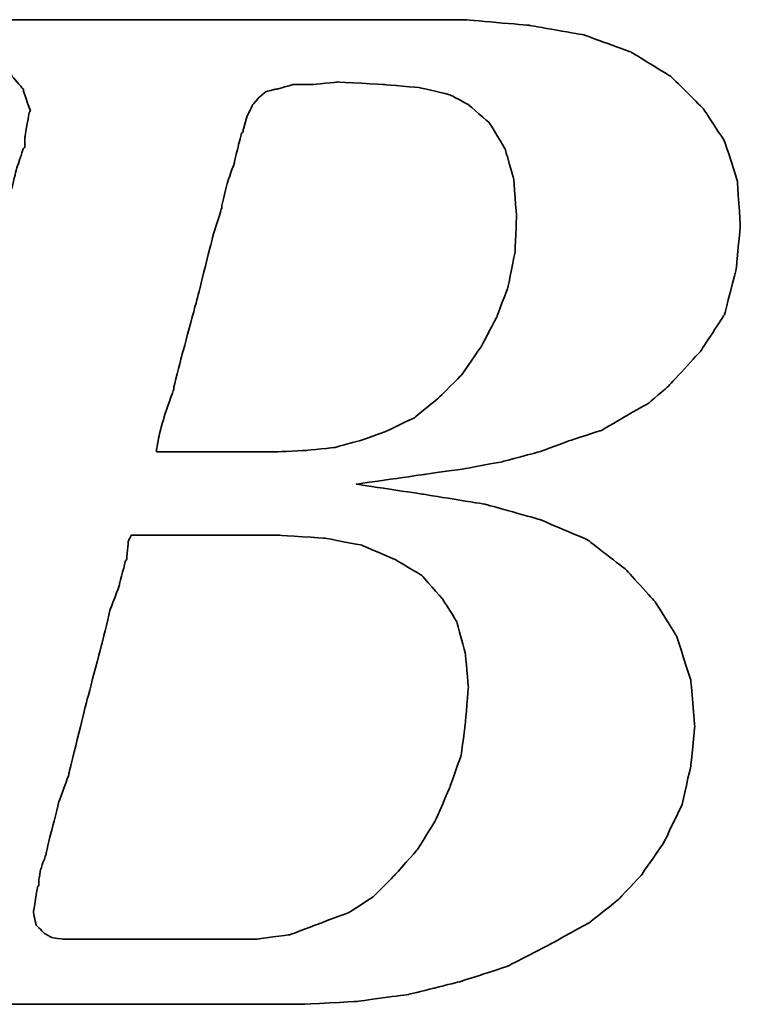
# Model space of a CAD drawing. Header units: millimetres. Extents: x -386 to 3135, y -1989 to 860.
# Tile 170 of 256: x -58.97 to -55.55, y -976.39 to -971.71. Entities that reach past the tile are written whole.
import ezdxf

# ---------------------------------------------------------------- set-up
doc = ezdxf.new("R2010")
doc.units = ezdxf.units.MM
doc.layers.add('DIM', color=4, linetype='CONTINUOUS')
doc.layers.add('layer 1', color=7, linetype='CONTINUOUS')

# ---------------------------------------------------------------- blocks, each defined once
blk = doc.blocks.new('TBI MOTION logo(完整正式版)')
at = {"layer": 'layer 1', "color": 22, "lineweight": 35}
for points, knots in [([(-64.65375, -6.86375), (-64.65375, -6.86375), (-64.84375, -7.29625), (-64.84375, -7.29625), (-64.84375, -7.29625), (-64.84375, -7.29625), (-64.86875, -7.34375), (-64.86875, -7.34375), (-64.86875, -7.34375), (-64.86875, -7.34375), (-64.86875, -7.36875), (-64.86875, -7.36875), (-64.86875, -7.36875), (-64.86875, -7.36875), (-65.15375, -7.65375), (-65.15375, -7.65375), (-65.15375, -7.65375), (-65.15375, -7.65375), (-65.17875, -7.65375), (-65.17875, -7.65375), (-65.17875, -7.65375), (-65.17875, -7.65375), (-65.20375, -7.67875), (-65.20375, -7.67875), (-65.20375, -7.67875), (-65.20375, -7.67875), (-65.58875, -7.87125), (-65.58875, -7.87125), (-65.58875, -7.87125), (-65.58875, -7.87125), (-65.63375, -7.87125), (-65.63375, -7.87125), (-65.63375, -7.87125), (-65.63375, -7.87125), (-65.65875, -7.89375), (-65.65875, -7.89375), (-65.65875, -7.89375), (-65.65875, -7.89375), (-66.09375, -7.94375), (-66.09375, -7.94375), (-66.09375, -7.94375), (-66.09375, -7.94375), (-66.11375, -7.94375), (-66.11375, -7.94375), (-66.11375, -7.94375), (-66.11375, -7.94375), (-66.16375, -7.94375), (-66.16375, -7.94375), (-66.16375, -7.94375), (-66.16375, -7.94375), (-66.30875, -7.94375), (-66.30875, -7.94375), (-66.30875, -7.94375), (-66.30875, -7.94375), (-66.69375, -7.94375), (-66.69375, -7.94375), (-66.69375, -7.94375), (-66.69375, -7.94375), (-67.07375, -7.94375), (-67.07375, -7.94375), (-67.07375, -7.94375), (-67.07375, -7.94375), (-67.12375, -7.94375), (-67.12375, -7.94375), (-67.12375, -7.94375), (-67.12375, -7.94375), (-67.12375, -7.96625), (-67.12375, -7.96625), (-67.12375, -7.96625), (-67.12375, -7.96625), (-67.14875, -7.99125), (-67.14875, -7.99125), (-67.14875, -7.99125), (-67.14875, -7.99125), (-67.24375, -8.34875), (-67.24375, -8.34875), (-67.24375, -8.34875), (-67.24375, -8.34875), (-67.31375, -8.68625), (-67.31375, -8.68625), (-67.31375, -8.68625), (-67.31375, -8.68625), (-67.26875, -8.68625), (-67.26875, -8.68625), (-67.26875, -8.68625), (-67.26875, -8.68625), (-67.07375, -8.68625), (-67.07375, -8.68625), (-67.07375, -8.68625), (-67.07375, -8.68625), (-66.54875, -8.68625), (-66.54875, -8.68625), (-66.54875, -8.68625), (-66.54875, -8.68625), (-65.82625, -8.68625), (-65.82625, -8.68625), (-65.82625, -8.68625), (-65.82625, -8.68625), (-65.01375, -8.68625), (-65.01375, -8.68625), (-65.01375, -8.68625), (-65.01375, -8.68625), (-64.05375, -8.68625), (-64.05375, -8.68625), (-64.05375, -8.68625), (-64.05375, -8.68625), (-62.08375, -8.68625), (-62.08375, -8.68625), (-62.08375, -8.68625), (-62.08375, -8.68625), (-60.06875, -8.68625), (-60.06875, -8.68625), (-60.06875, -8.68625), (-60.06875, -8.68625), (-59.10875, -8.68625), (-59.10875, -8.68625), (-59.10875, -8.68625), (-59.10875, -8.68625), (-58.29375, -8.68625), (-58.29375, -8.68625), (-58.29375, -8.68625), (-58.29375, -8.68625), (-57.57375, -8.68625), (-57.57375, -8.68625), (-57.57375, -8.68625), (-57.57375, -8.68625), (-57.04875, -8.68625), (-57.04875, -8.68625), (-57.04875, -8.68625), (-57.04875, -8.68625), (-56.85375, -8.68625), (-56.85375, -8.68625), (-56.85375, -8.68625), (-56.85375, -8.68625), (-56.70875, -8.68625), (-56.70875, -8.68625), (-56.70875, -8.68625), (-56.70875, -8.68625), (-56.61375, -8.68625), (-56.61375, -8.68625), (-56.61375, -8.68625), (-56.61375, -8.68625), (-56.56875, -8.68625), (-56.56875, -8.68625), (-56.56875, -8.68625), (-56.56875, -8.68625), (-55.65375, -8.63875), (-55.65375, -8.63875), (-55.65375, -8.63875), (-55.65375, -8.63875), (-54.76875, -8.51875), (-54.76875, -8.51875), (-54.76875, -8.51875), (-54.76875, -8.51875), (-53.90375, -8.30375), (-53.90375, -8.30375), (-53.90375, -8.30375), (-53.90375, -8.30375), (-53.08875, -8.03875), (-53.08875, -8.03875), (-53.08875, -8.03875), (-53.08875, -8.03875), (-52.34375, -7.65375), (-52.34375, -7.65375), (-52.34375, -7.65375), (-52.34375, -7.65375), (-51.69875, -7.29625), (-51.69875, -7.29625), (-51.69875, -7.29625), (-51.69875, -7.29625), (-51.21875, -6.91125), (-51.21875, -6.91125), (-51.21875, -6.91125), (-51.21875, -6.91125), (-50.83375, -6.50375), (-50.83375, -6.50375), (-50.83375, -6.50375), (-50.83375, -6.50375), (-50.44875, -5.94875), (-50.44875, -5.94875), (-50.44875, -5.94875), (-50.44875, -5.94875), (-50.13875, -5.30375), (-50.13875, -5.30375), (-50.13875, -5.30375), (-50.13875, -5.30375), (-49.99375, -4.65375), (-49.99375, -4.65375), (-49.99375, -4.65375), (-49.99375, -4.65375), (-49.92375, -3.98375), (-49.92375, -3.98375), (-49.92375, -3.98375), (-49.92375, -3.98375), (-49.99375, -3.19374), (-49.99375, -3.19374), (-49.99375, -3.19374), (-49.99375, -3.19374), (-50.23374, -2.44874), (-50.23374, -2.44874), (-50.23374, -2.44874), (-50.23374, -2.44874), (-50.59375, -1.87374), (-50.59375, -1.87374), (-50.59375, -1.87374), (-50.59375, -1.87374), (-51.09875, -1.31874), (-51.09875, -1.31874), (-51.09875, -1.31874), (-51.09875, -1.31874), (-51.74375, -0.81875), (-51.74375, -0.81875), (-51.74375, -0.81875), (-51.74375, -0.81875), (-52.53875, -0.48125), (-52.53875, -0.48125), (-52.53875, -0.48125), (-52.53875, -0.48125), (-53.47375, -0.21875), (-53.47375, -0.21875), (-53.47375, -0.21875), (-53.47375, -0.21875), (-54.52875, -0.04874), (-54.52875, -0.04874), (-54.52875, -0.04874), (-54.52875, -0.04874), (-55.65375, 0.12125), (-55.65375, 0.12125), (-55.65375, 0.12125), (-55.65375, 0.12125), (-54.50375, 0.28624), (-54.50375, 0.28624), (-54.50375, 0.28624), (-54.50375, 0.28624), (-53.83375, 0.38124), (-53.83375, 0.38124), (-53.83375, 0.38124), (-53.83375, 0.38124), (-53.18375, 0.50125), (-53.18375, 0.50125), (-53.18375, 0.50125), (-53.18375, 0.50125), (-52.55875, 0.66874), (-52.55875, 0.66874), (-52.55875, 0.66874), (-52.55875, 0.66874), (-52.03375, 0.86124), (-52.03375, 0.86124), (-52.03375, 0.86124), (-52.03375, 0.86124), (-51.50374, 1.03124), (-51.50374, 1.03124), (-51.50374, 1.03124), (-51.50374, 1.03124), (-51.09875, 1.27125), (-51.09875, 1.27125), (-51.09875, 1.27125), (-51.09875, 1.27125), (-50.71375, 1.48624), (-50.71375, 1.48624), (-50.71375, 1.48624), (-50.71375, 1.48624), (-50.37625, 1.77625), (-50.37625, 1.77625), (-50.37625, 1.77625), (-50.37625, 1.77625), (-49.82375, 2.37625), (-49.82375, 2.37625), (-49.82375, 2.37625), (-49.82375, 2.37625), (-49.41875, 2.99625), (-49.41875, 2.99625), (-49.41875, 2.99625), (-49.41875, 2.99625), (-49.22375, 3.76625), (-49.22375, 3.76625), (-49.22375, 3.76625), (-49.22375, 3.76625), (-49.15375, 4.50874), (-49.15375, 4.50874), (-49.15375, 4.50874), (-49.15375, 4.50874), (-49.20375, 5.25125), (-49.20375, 5.25125), (-49.20375, 5.25125), (-49.20375, 5.25125), (-49.41875, 5.92625), (-49.41875, 5.92625), (-49.41875, 5.92625), (-49.41875, 5.92625), (-49.77875, 6.47625), (-49.77875, 6.47625), (-49.77875, 6.47625), (-49.77875, 6.47625), (-50.33125, 7.02624), (-50.33125, 7.02624), (-50.33125, 7.02624), (-50.33125, 7.02624), (-51.00125, 7.43625), (-51.00125, 7.43625), (-51.00125, 7.43625), (-51.00125, 7.43625), (-51.79375, 7.72625), (-51.79375, 7.72625), (-51.79375, 7.72625), (-51.79375, 7.72625), (-52.72875, 7.89124), (-52.72875, 7.89124), (-52.72875, 7.89124), (-52.72875, 7.89124), (-53.83375, 7.98625), (-53.83375, 7.98625), (-53.83375, 7.98625), (-53.83375, 7.98625), (-53.92875, 7.98625), (-53.92875, 7.98625), (-53.92875, 7.98625), (-53.92875, 7.98625), (-54.26375, 7.98625), (-54.26375, 7.98625), (-54.26375, 7.98625), (-54.26375, 7.98625), (-54.74375, 7.98625), (-54.74375, 7.98625), (-54.74375, 7.98625), (-54.74375, 7.98625), (-55.36875, 7.98625), (-55.36875, 7.98625), (-55.36875, 7.98625), (-55.36875, 7.98625), (-56.13375, 7.98625), (-56.13375, 7.98625), (-56.13375, 7.98625), (-56.13375, 7.98625), (-56.94875, 7.98625), (-56.94875, 7.98625), (-56.94875, 7.98625), (-56.94875, 7.98625), (-58.77625, 7.98625), (-58.77625, 7.98625), (-58.77625, 7.98625), (-58.77625, 7.98625), (-60.59875, 7.98625), (-60.59875, 7.98625), (-60.59875, 7.98625), (-60.59875, 7.98625), (-61.41375, 7.98625), (-61.41375, 7.98625), (-61.41375, 7.98625), (-61.41375, 7.98625), (-62.17875, 7.98625), (-62.17875, 7.98625), (-62.17875, 7.98625), (-62.17875, 7.98625), (-62.80375, 7.98625), (-62.80375, 7.98625), (-62.80375, 7.98625), (-62.80375, 7.98625), (-63.30625, 7.98625), (-63.30625, 7.98625), (-63.30625, 7.98625), (-63.30625, 7.98625), (-63.57375, 7.98625), (-63.57375, 7.98625), (-63.57375, 7.98625), (-63.57375, 7.98625), (-63.57375, 7.96375), (-63.57375, 7.96375), (-63.57375, 7.96375), (-63.57375, 7.96375), (-63.59875, 7.94125), (-63.59875, 7.94125), (-63.59875, 7.94125), (-63.59875, 7.94125), (-63.69375, 7.55625), (-63.69375, 7.55625), (-63.69375, 7.55625), (-63.69375, 7.55625), (-63.76375, 7.24624), (-63.76375, 7.24624), (-63.76375, 7.24624), (-63.76375, 7.24624), (-63.23875, 7.24624), (-63.23875, 7.24624), (-63.23875, 7.24624), (-63.23875, 7.24624), (-62.75875, 7.24624), (-62.75875, 7.24624), (-62.75875, 7.24624), (-62.75875, 7.24624), (-62.61125, 7.24624), (-62.61125, 7.24624), (-62.61125, 7.24624), (-62.61125, 7.24624), (-62.56625, 7.24624), (-62.56625, 7.24624), (-62.56625, 7.24624), (-62.56625, 7.24624), (-62.22875, 7.24624), (-62.22875, 7.24624), (-62.22875, 7.24624), (-62.22875, 7.24624), (-62.20375, 7.24624), (-62.20375, 7.24624), (-62.20375, 7.24624), (-62.20375, 7.24624), (-62.17875, 7.21875), (-62.17875, 7.21875), (-62.17875, 7.21875), (-62.17875, 7.21875), (-61.96375, 7.17125), (-61.96375, 7.17125), (-61.96375, 7.17125), (-61.96375, 7.17125), (-61.72375, 7.12624), (-61.72375, 7.12624), (-61.72375, 7.12624), (-61.72375, 7.12624), (-61.70375, 7.12624), (-61.70375, 7.12624), (-61.70375, 7.12624), (-61.70375, 7.12624), (-61.55875, 7.07624), (-61.55875, 7.07624), (-61.55875, 7.07624), (-61.55875, 7.07624), (-61.50875, 7.07624), (-61.50875, 7.07624), (-61.50875, 7.07624), (-61.50875, 7.07624), (-61.48375, 7.02624), (-61.48375, 7.02624), (-61.48375, 7.02624), (-61.48375, 7.02624), (-61.31875, 6.83375), (-61.31875, 6.83375), (-61.31875, 6.83375), (-61.31875, 6.83375), (-61.29375, 6.81125), (-61.29375, 6.81125), (-61.29375, 6.81125), (-61.29375, 6.81125), (-61.29375, 6.78625), (-61.29375, 6.78625), (-61.29375, 6.78625), (-61.29375, 6.78625), (-61.19875, 6.50124), (-61.19875, 6.50124), (-61.19875, 6.50124), (-61.19875, 6.50124), (-61.17375, 6.45124), (-61.17375, 6.45124), (-61.17375, 6.45124), (-61.17375, 6.45124), (-61.19875, 6.40625), (-61.19875, 6.40625), (-61.19875, 6.40625), (-61.19875, 6.40625), (-61.26875, 5.99624), (-61.26875, 5.99624), (-61.26875, 5.99624), (-61.26875, 5.99624), (-61.26875, 5.85125), (-61.26875, 5.85125), (-61.26875, 5.85125), (-61.26875, 5.85125), (-61.26875, 5.82625), (-61.26875, 5.82625), (-61.26875, 5.82625), (-61.26875, 5.82625), (-61.29375, 5.80625), (-61.29375, 5.80625), (-61.29375, 5.80625), (-61.29375, 5.80625), (-61.34125, 5.66125), (-61.34125, 5.66125), (-61.34125, 5.66125), (-61.34125, 5.66125), (-61.41375, 5.44625), (-61.41375, 5.44625), (-61.41375, 5.44625), (-61.41375, 5.44625), (-61.48375, 5.15625), (-61.48375, 5.15625), (-61.48375, 5.15625), (-61.48375, 5.15625), (-61.58375, 4.82124), (-61.58375, 4.82124), (-61.58375, 4.82124), (-61.58375, 4.82124), (-61.79875, 4.00375), (-61.79875, 4.00375), (-61.79875, 4.00375), (-61.79875, 4.00375), (-62.05875, 2.99625), (-62.05875, 2.99625), (-62.05875, 2.99625), (-62.05875, 2.99625), (-62.34875, 1.91625), (-62.34875, 1.91625), (-62.34875, 1.91625), (-62.34875, 1.91625), (-62.97375, -0.41124), (-62.97375, -0.41124), (-62.97375, -0.41124), (-62.97375, -0.41124), (-63.59875, -2.75875), (-63.59875, -2.75875), (-63.59875, -2.75875), (-63.59875, -2.75875), (-63.88375, -3.86374), (-63.88375, -3.86374), (-63.88375, -3.86374), (-63.88375, -3.86374), (-64.14875, -4.82374), (-64.14875, -4.82374), (-64.14875, -4.82374), (-64.14875, -4.82374), (-64.36375, -5.64125), (-64.36375, -5.64125), (-64.36375, -5.64125), (-64.36375, -5.64125), (-64.43625, -5.97625), (-64.43625, -5.97625), (-64.43625, -5.97625), (-64.43625, -5.97625), (-64.50875, -6.28625), (-64.50875, -6.28625), (-64.50875, -6.28625), (-64.50875, -6.28625), (-64.50875, -6.30875), (-64.50875, -6.30875), (-64.50875, -6.30875), (-64.50875, -6.30875), (-64.57875, -6.50375), (-64.57875, -6.50375), (-64.57875, -6.50375), (-64.57875, -6.50375), (-64.62875, -6.69625), (-64.62875, -6.69625), (-64.62875, -6.69625), (-64.62875, -6.69625), (-64.62875, -6.76875), (-64.62875, -6.76875), (-64.62875, -6.76875), (-64.62875, -6.76875), (-64.62875, -6.81375), (-64.62875, -6.81375), (-64.62875, -6.81375), (-64.62875, -6.81375), (-64.62875, -6.83875), (-64.62875, -6.83875), (-64.62875, -6.83875), (-64.62875, -6.83875), (-64.65375, -6.86375), (-64.65375, -6.86375)], [0, 0, 0, 0, 0.00719424, 0.00719424, 0.00719424, 0.00719425, 0.01438849, 0.01438849, 0.01438849, 0.0143885, 0.02158273, 0.02158273, 0.02158273, 0.02158274, 0.02877698, 0.02877698, 0.02877698, 0.02877699, 0.03597122, 0.03597122, 0.03597122, 0.03597123, 0.04316547, 0.04316547, 0.04316547, 0.04316548, 0.05035971, 0.05035971, 0.05035971, 0.05035972, 0.05755396, 0.05755396, 0.05755396, 0.05755397, 0.0647482, 0.0647482, 0.0647482, 0.06474821, 0.07194245, 0.07194245, 0.07194245, 0.07194246, 0.07913669, 0.07913669, 0.07913669, 0.0791367, 0.08633094, 0.08633094, 0.08633094, 0.08633095, 0.09352518, 0.09352518, 0.09352518, 0.09352519, 0.10071942, 0.10071942, 0.10071942, 0.10071943, 0.10791367, 0.10791367, 0.10791367, 0.10791368, 0.11510791, 0.11510791, 0.11510791, 0.11510792, 0.12230216, 0.12230216, 0.12230216, 0.12230217, 0.1294964, 0.1294964, 0.1294964, 0.12949641, 0.13669065, 0.13669065, 0.13669065, 0.13669066, 0.14388489, 0.14388489, 0.14388489, 0.1438849, 0.15107914, 0.15107914, 0.15107914, 0.15107915, 0.15827338, 0.15827338, 0.15827338, 0.15827339, 0.16546763, 0.16546763, 0.16546763, 0.16546764, 0.17266187, 0.17266187, 0.17266187, 0.17266188, 0.17985612, 0.17985612, 0.17985612, 0.17985613, 0.18705036, 0.18705036, 0.18705036, 0.18705037, 0.1942446, 0.1942446, 0.1942446, 0.19424461, 0.20143885, 0.20143885, 0.20143885, 0.20143886, 0.20863309, 0.20863309, 0.20863309, 0.2086331, 0.21582734, 0.21582734, 0.21582734, 0.21582735, 0.22302158, 0.22302158, 0.22302158, 0.22302159, 0.23021583, 0.23021583, 0.23021583, 0.23021584, 0.23741007, 0.23741007, 0.23741007, 0.23741008, 0.24460432, 0.24460432, 0.24460432, 0.24460433, 0.25179856, 0.25179856, 0.25179856, 0.25179857, 0.25899281, 0.25899281, 0.25899281, 0.25899282, 0.26618705, 0.26618705, 0.26618705, 0.26618706, 0.27338129, 0.27338129, 0.27338129, 0.2733813, 0.28057554, 0.28057554, 0.28057554, 0.28057555, 0.28776978, 0.28776978, 0.28776978, 0.28776979, 0.29496403, 0.29496403, 0.29496403, 0.29496404, 0.30215827, 0.30215827, 0.30215827, 0.30215828, 0.30935252, 0.30935252, 0.30935252, 0.30935253, 0.31654676, 0.31654676, 0.31654676, 0.31654677, 0.32374101, 0.32374101, 0.32374101, 0.32374102, 0.33093525, 0.33093525, 0.33093525, 0.33093526, 0.3381295, 0.3381295, 0.3381295, 0.33812951, 0.34532374, 0.34532374, 0.34532374, 0.34532375, 0.35251799, 0.35251799, 0.35251799, 0.352518, 0.35971223, 0.35971223, 0.35971223, 0.35971224, 0.36690647, 0.36690647, 0.36690647, 0.36690648, 0.37410072, 0.37410072, 0.37410072, 0.37410073, 0.38129496, 0.38129496, 0.38129496, 0.38129497, 0.38848921, 0.38848921, 0.38848921, 0.38848922, 0.39568345, 0.39568345, 0.39568345, 0.39568346, 0.4028777, 0.4028777, 0.4028777, 0.40287771, 0.41007194, 0.41007194, 0.41007194, 0.41007195, 0.41726619, 0.41726619, 0.41726619, 0.4172662, 0.42446043, 0.42446043, 0.42446043, 0.42446044, 0.43165468, 0.43165468, 0.43165468, 0.43165469, 0.43884892, 0.43884892, 0.43884892, 0.43884893, 0.44604317, 0.44604317, 0.44604317, 0.44604318, 0.45323741, 0.45323741, 0.45323741, 0.45323742, 0.46043165, 0.46043165, 0.46043165, 0.46043166, 0.4676259, 0.4676259, 0.4676259, 0.46762591, 0.47482014, 0.47482014, 0.47482014, 0.47482015, 0.48201439, 0.48201439, 0.48201439, 0.4820144, 0.48920863, 0.48920863, 0.48920863, 0.48920864, 0.49640288, 0.49640288, 0.49640288, 0.49640289, 0.50359712, 0.50359712, 0.50359712, 0.50359713, 0.51079137, 0.51079137, 0.51079137, 0.51079138, 0.51798561, 0.51798561, 0.51798561, 0.51798562, 0.52517986, 0.52517986, 0.52517986, 0.52517987, 0.5323741, 0.5323741, 0.5323741, 0.53237411, 0.53956835, 0.53956835, 0.53956835, 0.53956836, 0.54676259, 0.54676259, 0.54676259, 0.5467626, 0.55395683, 0.55395683, 0.55395683, 0.55395684, 0.56115108, 0.56115108, 0.56115108, 0.56115109, 0.56834532, 0.56834532, 0.56834532, 0.56834533, 0.57553957, 0.57553957, 0.57553957, 0.57553958, 0.58273381, 0.58273381, 0.58273381, 0.58273382, 0.58992806, 0.58992806, 0.58992806, 0.58992807, 0.5971223, 0.5971223, 0.5971223, 0.59712231, 0.60431655, 0.60431655, 0.60431655, 0.60431656, 0.61151079, 0.61151079, 0.61151079, 0.6115108, 0.61870504, 0.61870504, 0.61870504, 0.61870505, 0.62589928, 0.62589928, 0.62589928, 0.62589929, 0.63309353, 0.63309353, 0.63309353, 0.63309354, 0.64028777, 0.64028777, 0.64028777, 0.64028778, 0.64748201, 0.64748201, 0.64748201, 0.64748202, 0.65467626, 0.65467626, 0.65467626, 0.65467627, 0.6618705, 0.6618705, 0.6618705, 0.66187051, 0.66906475, 0.66906475, 0.66906475, 0.66906476, 0.67625899, 0.67625899, 0.67625899, 0.676259, 0.68345324, 0.68345324, 0.68345324, 0.68345325, 0.69064748, 0.69064748, 0.69064748, 0.69064749, 0.69784173, 0.69784173, 0.69784173, 0.69784174, 0.70503597, 0.70503597, 0.70503597, 0.70503598, 0.71223022, 0.71223022, 0.71223022, 0.71223023, 0.71942446, 0.71942446, 0.71942446, 0.71942447, 0.72661871, 0.72661871, 0.72661871, 0.72661872, 0.73381295, 0.73381295, 0.73381295, 0.73381296, 0.74100719, 0.74100719, 0.74100719, 0.7410072, 0.74820144, 0.74820144, 0.74820144, 0.74820145, 0.75539568, 0.75539568, 0.75539568, 0.75539569, 0.76258993, 0.76258993, 0.76258993, 0.76258994, 0.76978417, 0.76978417, 0.76978417, 0.76978418, 0.77697842, 0.77697842, 0.77697842, 0.77697843, 0.78417266, 0.78417266, 0.78417266, 0.78417267, 0.79136691, 0.79136691, 0.79136691, 0.79136692, 0.79856115, 0.79856115, 0.79856115, 0.79856116, 0.8057554, 0.8057554, 0.8057554, 0.80575541, 0.81294964, 0.81294964, 0.81294964, 0.81294965, 0.82014388, 0.82014388, 0.82014388, 0.82014389, 0.82733813, 0.82733813, 0.82733813, 0.82733814, 0.83453237, 0.83453237, 0.83453237, 0.83453238, 0.84172662, 0.84172662, 0.84172662, 0.84172663, 0.84892086, 0.84892086, 0.84892086, 0.84892087, 0.85611511, 0.85611511, 0.85611511, 0.85611512, 0.86330935, 0.86330935, 0.86330935, 0.86330936, 0.8705036, 0.8705036, 0.8705036, 0.87050361, 0.87769784, 0.87769784, 0.87769784, 0.87769785, 0.88489209, 0.88489209, 0.88489209, 0.8848921, 0.89208633, 0.89208633, 0.89208633, 0.89208634, 0.89928058, 0.89928058, 0.89928058, 0.89928059, 0.90647482, 0.90647482, 0.90647482, 0.90647483, 0.91366906, 0.91366906, 0.91366906, 0.91366907, 0.92086331, 0.92086331, 0.92086331, 0.92086332, 0.92805755, 0.92805755, 0.92805755, 0.92805756, 0.9352518, 0.9352518, 0.9352518, 0.93525181, 0.94244604, 0.94244604, 0.94244604, 0.94244605, 0.94964029, 0.94964029, 0.94964029, 0.9496403, 0.95683453, 0.95683453, 0.95683453, 0.95683454, 0.96402878, 0.96402878, 0.96402878, 0.96402879, 0.97122302, 0.97122302, 0.97122302, 0.97122303, 0.97841727, 0.97841727, 0.97841727, 0.97841728, 0.98561151, 0.98561151, 0.98561151, 0.98561152, 0.99280576, 0.99280576, 0.99280576, 0.99280577, 1, 1, 1, 1]), ([(-57.50375, 6.35625), (-57.50375, 6.35625), (-57.57375, 6.11625), (-57.57375, 6.11625), (-57.57375, 6.11625), (-57.57375, 6.11625), (-57.57375, 6.09125), (-57.57375, 6.09125), (-57.57375, 6.09125), (-57.57375, 6.09125), (-57.59875, 6.06625), (-57.59875, 6.06625), (-57.59875, 6.06625), (-57.59875, 6.06625), (-57.64875, 5.87625), (-57.64875, 5.87625), (-57.64875, 5.87625), (-57.64875, 5.87625), (-57.71875, 5.58875), (-57.71875, 5.58875), (-57.71875, 5.58875), (-57.71875, 5.58875), (-57.71875, 5.56625), (-57.71875, 5.56625), (-57.71875, 5.56625), (-57.71875, 5.56625), (-57.83875, 5.23125), (-57.83875, 5.23125), (-57.83875, 5.23125), (-57.83875, 5.23125), (-57.93625, 4.82124), (-57.93625, 4.82124), (-57.93625, 4.82124), (-57.93625, 4.82124), (-57.93625, 4.79624), (-57.93625, 4.79624), (-57.93625, 4.79624), (-57.93625, 4.79624), (-58.07875, 4.34125), (-58.07875, 4.34125), (-58.07875, 4.34125), (-58.07875, 4.34125), (-58.34375, 3.28625), (-58.34375, 3.28625), (-58.34375, 3.28625), (-58.34375, 3.28625), (-58.62875, 2.23124), (-58.62875, 2.23124), (-58.62875, 2.23124), (-58.62875, 2.23124), (-58.74875, 1.75125), (-58.74875, 1.75125), (-58.74875, 1.75125), (-58.74875, 1.75125), (-58.74875, 1.72625), (-58.74875, 1.72625), (-58.74875, 1.72625), (-58.74875, 1.72625), (-58.89375, 1.31625), (-58.89375, 1.31625), (-58.89375, 1.31625), (-58.89375, 1.31625), (-58.98875, 0.98124), (-58.98875, 0.98124), (-58.98875, 0.98124), (-58.98875, 0.98124), (-59.03875, 0.71625), (-59.03875, 0.71625), (-59.03875, 0.71625), (-59.03875, 0.71625), (-59.03875, 0.66874), (-59.03875, 0.66874), (-59.03875, 0.66874), (-59.03875, 0.66874), (-58.91875, 0.66874), (-58.91875, 0.66874), (-58.91875, 0.66874), (-58.91875, 0.66874), (-58.53375, 0.66874), (-58.53375, 0.66874), (-58.53375, 0.66874), (-58.53375, 0.66874), (-58.10375, 0.66874), (-58.10375, 0.66874), (-58.10375, 0.66874), (-58.10375, 0.66874), (-57.66875, 0.66874), (-57.66875, 0.66874), (-57.66875, 0.66874), (-57.66875, 0.66874), (-57.33375, 0.66874), (-57.33375, 0.66874), (-57.33375, 0.66874), (-57.33375, 0.66874), (-57.09375, 0.66874), (-57.09375, 0.66874), (-57.09375, 0.66874), (-57.09375, 0.66874), (-56.99875, 0.66874), (-56.99875, 0.66874), (-56.99875, 0.66874), (-56.99875, 0.66874), (-56.49375, 0.69374), (-56.49375, 0.69374), (-56.49375, 0.69374), (-56.49375, 0.69374), (-56.01375, 0.74374), (-56.01375, 0.74374), (-56.01375, 0.74374), (-56.01375, 0.74374), (-55.58375, 0.86124), (-55.58375, 0.86124), (-55.58375, 0.86124), (-55.58375, 0.86124), (-55.17375, 1.00624), (-55.17375, 1.00624), (-55.17375, 1.00624), (-55.17375, 1.00624), (-54.67375, 1.24625), (-54.67375, 1.24625), (-54.67375, 1.24625), (-54.67375, 1.24625), (-54.26375, 1.58124), (-54.26375, 1.58124), (-54.26375, 1.58124), (-54.26375, 1.58124), (-53.87875, 1.96374), (-53.87875, 1.96374), (-53.87875, 1.96374), (-53.87875, 1.96374), (-53.54375, 2.44625), (-53.54375, 2.44625), (-53.54375, 2.44625), (-53.54375, 2.44625), (-53.27875, 2.95125), (-53.27875, 2.95125), (-53.27875, 2.95125), (-53.27875, 2.95125), (-53.08875, 3.45124), (-53.08875, 3.45124), (-53.08875, 3.45124), (-53.08875, 3.45124), (-52.96875, 4.05124), (-52.96875, 4.05124), (-52.96875, 4.05124), (-52.96875, 4.05124), (-52.94375, 4.65125), (-52.94375, 4.65125), (-52.94375, 4.65125), (-52.94375, 4.65125), (-52.99375, 5.30125), (-52.99375, 5.30125), (-52.99375, 5.30125), (-52.99375, 5.30125), (-53.13875, 5.80625), (-53.13875, 5.80625), (-53.13875, 5.80625), (-53.13875, 5.80625), (-53.39875, 6.23625), (-53.39875, 6.23625), (-53.39875, 6.23625), (-53.39875, 6.23625), (-53.75875, 6.54875), (-53.75875, 6.54875), (-53.75875, 6.54875), (-53.75875, 6.54875), (-54.07375, 6.71625), (-54.07375, 6.71625), (-54.07375, 6.71625), (-54.07375, 6.71625), (-54.57375, 6.83375), (-54.57375, 6.83375), (-54.57375, 6.83375), (-54.57375, 6.83375), (-55.17375, 6.88625), (-55.17375, 6.88625), (-55.17375, 6.88625), (-55.17375, 6.88625), (-55.96875, 6.93125), (-55.96875, 6.93125), (-55.96875, 6.93125), (-55.96875, 6.93125), (-56.39875, 6.88625), (-56.39875, 6.88625), (-56.39875, 6.88625), (-56.39875, 6.88625), (-56.42125, 6.88625), (-56.42125, 6.88625), (-56.42125, 6.88625), (-56.42125, 6.88625), (-56.73375, 6.88625), (-56.73375, 6.88625), (-56.73375, 6.88625), (-56.73375, 6.88625), (-56.99875, 6.81125), (-56.99875, 6.81125), (-56.99875, 6.81125), (-56.99875, 6.81125), (-57.02375, 6.81125), (-57.02375, 6.81125), (-57.02375, 6.81125), (-57.02375, 6.81125), (-57.18875, 6.76625), (-57.18875, 6.76625), (-57.18875, 6.76625), (-57.18875, 6.76625), (-57.30875, 6.66625), (-57.30875, 6.66625), (-57.30875, 6.66625), (-57.30875, 6.66625), (-57.40875, 6.54875), (-57.40875, 6.54875), (-57.40875, 6.54875), (-57.40875, 6.54875), (-57.50375, 6.35625), (-57.50375, 6.35625)], [0, 0, 0, 0, 0.01851852, 0.01851852, 0.01851852, 0.01851853, 0.03703704, 0.03703704, 0.03703704, 0.03703705, 0.05555556, 0.05555556, 0.05555556, 0.05555557, 0.07407407, 0.07407407, 0.07407407, 0.07407408, 0.09259259, 0.09259259, 0.09259259, 0.0925926, 0.11111111, 0.11111111, 0.11111111, 0.11111112, 0.12962963, 0.12962963, 0.12962963, 0.12962964, 0.14814815, 0.14814815, 0.14814815, 0.14814816, 0.16666667, 0.16666667, 0.16666667, 0.16666668, 0.18518519, 0.18518519, 0.18518519, 0.1851852, 0.2037037, 0.2037037, 0.2037037, 0.20370371, 0.22222222, 0.22222222, 0.22222222, 0.22222223, 0.24074074, 0.24074074, 0.24074074, 0.24074075, 0.25925926, 0.25925926, 0.25925926, 0.25925927, 0.27777778, 0.27777778, 0.27777778, 0.27777779, 0.2962963, 0.2962963, 0.2962963, 0.29629631, 0.31481481, 0.31481481, 0.31481481, 0.31481482, 0.33333333, 0.33333333, 0.33333333, 0.33333334, 0.35185185, 0.35185185, 0.35185185, 0.35185186, 0.37037037, 0.37037037, 0.37037037, 0.37037038, 0.38888889, 0.38888889, 0.38888889, 0.3888889, 0.40740741, 0.40740741, 0.40740741, 0.40740742, 0.42592593, 0.42592593, 0.42592593, 0.42592594, 0.44444444, 0.44444444, 0.44444444, 0.44444445, 0.46296296, 0.46296296, 0.46296296, 0.46296297, 0.48148148, 0.48148148, 0.48148148, 0.48148149, 0.5, 0.5, 0.5, 0.50000001, 0.51851852, 0.51851852, 0.51851852, 0.51851853, 0.53703704, 0.53703704, 0.53703704, 0.53703705, 0.55555556, 0.55555556, 0.55555556, 0.55555557, 0.57407407, 0.57407407, 0.57407407, 0.57407408, 0.59259259, 0.59259259, 0.59259259, 0.5925926, 0.61111111, 0.61111111, 0.61111111, 0.61111112, 0.62962963, 0.62962963, 0.62962963, 0.62962964, 0.64814815, 0.64814815, 0.64814815, 0.64814816, 0.66666667, 0.66666667, 0.66666667, 0.66666668, 0.68518519, 0.68518519, 0.68518519, 0.6851852, 0.7037037, 0.7037037, 0.7037037, 0.70370371, 0.72222222, 0.72222222, 0.72222222, 0.72222223, 0.74074074, 0.74074074, 0.74074074, 0.74074075, 0.75925926, 0.75925926, 0.75925926, 0.75925927, 0.77777778, 0.77777778, 0.77777778, 0.77777779, 0.7962963, 0.7962963, 0.7962963, 0.79629631, 0.81481481, 0.81481481, 0.81481481, 0.81481482, 0.83333333, 0.83333333, 0.83333333, 0.83333334, 0.85185185, 0.85185185, 0.85185185, 0.85185186, 0.87037037, 0.87037037, 0.87037037, 0.87037038, 0.88888889, 0.88888889, 0.88888889, 0.8888889, 0.90740741, 0.90740741, 0.90740741, 0.90740742, 0.92592593, 0.92592593, 0.92592593, 0.92592594, 0.94444444, 0.94444444, 0.94444444, 0.94444445, 0.96296296, 0.96296296, 0.96296296, 0.96296297, 0.98148148, 0.98148148, 0.98148148, 0.98148149, 1, 1, 1, 1]), ([(-61.03125, -6.57375), (-61.03125, -6.57375), (-61.03125, -6.67125), (-61.03125, -6.67125), (-61.03125, -6.67125), (-61.03125, -6.67125), (-61.05375, -6.69625), (-61.05375, -6.69625), (-61.05375, -6.69625), (-61.05375, -6.69625), (-61.12375, -7.12875), (-61.12375, -7.12875), (-61.12375, -7.12875), (-61.12375, -7.12875), (-61.07875, -7.34375), (-61.07875, -7.34375), (-61.07875, -7.34375), (-61.07875, -7.34375), (-60.93375, -7.48875), (-60.93375, -7.48875), (-60.93375, -7.48875), (-60.93375, -7.48875), (-60.81375, -7.55625), (-60.81375, -7.55625), (-60.81375, -7.55625), (-60.81375, -7.55625), (-60.62375, -7.58375), (-60.62375, -7.58375), (-60.62375, -7.58375), (-60.62375, -7.58375), (-60.30875, -7.58375), (-60.30875, -7.58375), (-60.30875, -7.58375), (-60.30875, -7.58375), (-59.97375, -7.58375), (-59.97375, -7.58375), (-59.97375, -7.58375), (-59.97375, -7.58375), (-59.87875, -7.58375), (-59.87875, -7.58375), (-59.87875, -7.58375), (-59.87875, -7.58375), (-59.63625, -7.58375), (-59.63625, -7.58375), (-59.63625, -7.58375), (-59.63625, -7.58375), (-58.96875, -7.58375), (-58.96875, -7.58375), (-58.96875, -7.58375), (-58.96875, -7.58375), (-58.29375, -7.58375), (-58.29375, -7.58375), (-58.29375, -7.58375), (-58.29375, -7.58375), (-58.05375, -7.58375), (-58.05375, -7.58375), (-58.05375, -7.58375), (-58.05375, -7.58375), (-57.98375, -7.58375), (-57.98375, -7.58375), (-57.98375, -7.58375), (-57.98375, -7.58375), (-57.35875, -7.58375), (-57.35875, -7.58375), (-57.35875, -7.58375), (-57.35875, -7.58375), (-56.78375, -7.50875), (-56.78375, -7.50875), (-56.78375, -7.50875), (-56.78375, -7.50875), (-56.27875, -7.31875), (-56.27875, -7.31875), (-56.27875, -7.31875), (-56.27875, -7.31875), (-55.77375, -7.12875), (-55.77375, -7.12875), (-55.77375, -7.12875), (-55.77375, -7.12875), (-55.36875, -6.86375), (-55.36875, -6.86375), (-55.36875, -6.86375), (-55.36875, -6.86375), (-55.00875, -6.50375), (-55.00875, -6.50375), (-55.00875, -6.50375), (-55.00875, -6.50375), (-54.62375, -6.06875), (-54.62375, -6.06875), (-54.62375, -6.06875), (-54.62375, -6.06875), (-54.31375, -5.56875), (-54.31375, -5.56875), (-54.31375, -5.56875), (-54.31375, -5.56875), (-54.07375, -5.01625), (-54.07375, -5.01625), (-54.07375, -5.01625), (-54.07375, -5.01625), (-53.87875, -4.46374), (-53.87875, -4.46374), (-53.87875, -4.46374), (-53.87875, -4.46374), (-53.80875, -3.91375), (-53.80875, -3.91375), (-53.80875, -3.91375), (-53.80875, -3.91375), (-53.75875, -3.31375), (-53.75875, -3.31375), (-53.75875, -3.31375), (-53.75875, -3.31375), (-53.80875, -2.75875), (-53.80875, -2.75875), (-53.80875, -2.75875), (-53.80875, -2.75875), (-53.95375, -2.20875), (-53.95375, -2.20875), (-53.95375, -2.20875), (-53.95375, -2.20875), (-54.19375, -1.82625), (-54.19375, -1.82625), (-54.19375, -1.82625), (-54.19375, -1.82625), (-54.55375, -1.41875), (-54.55375, -1.41875), (-54.55375, -1.41875), (-54.55375, -1.41875), (-55.00875, -1.15125), (-55.00875, -1.15125), (-55.00875, -1.15125), (-55.00875, -1.15125), (-55.56125, -0.91375), (-55.56125, -0.91375), (-55.56125, -0.91375), (-55.56125, -0.91375), (-56.18125, -0.79375), (-56.18125, -0.79375), (-56.18125, -0.79375), (-56.18125, -0.79375), (-56.94875, -0.74374), (-56.94875, -0.74374), (-56.94875, -0.74374), (-56.94875, -0.74374), (-56.99875, -0.74374), (-56.99875, -0.74374), (-56.99875, -0.74374), (-56.99875, -0.74374), (-57.09375, -0.74374), (-57.09375, -0.74374), (-57.09375, -0.74374), (-57.09375, -0.74374), (-57.38375, -0.74374), (-57.38375, -0.74374), (-57.38375, -0.74374), (-57.38375, -0.74374), (-57.76875, -0.74374), (-57.76875, -0.74374), (-57.76875, -0.74374), (-57.76875, -0.74374), (-58.24625, -0.74374), (-58.24625, -0.74374), (-58.24625, -0.74374), (-58.24625, -0.74374), (-58.72875, -0.74374), (-58.72875, -0.74374), (-58.72875, -0.74374), (-58.72875, -0.74374), (-59.20875, -0.74374), (-59.20875, -0.74374), (-59.20875, -0.74374), (-59.20875, -0.74374), (-59.46875, -0.74374), (-59.46875, -0.74374), (-59.46875, -0.74374), (-59.46875, -0.74374), (-59.51625, -0.83875), (-59.51625, -0.83875), (-59.51625, -0.83875), (-59.51625, -0.83875), (-59.54375, -1.15125), (-59.54375, -1.15125), (-59.54375, -1.15125), (-59.54375, -1.15125), (-59.56375, -1.17874), (-59.56375, -1.17874), (-59.56375, -1.17874), (-59.56375, -1.17874), (-59.66375, -1.55875), (-59.66375, -1.55875), (-59.66375, -1.55875), (-59.66375, -1.55875), (-59.66375, -1.58375), (-59.66375, -1.58375), (-59.66375, -1.58375), (-59.66375, -1.58375), (-59.82875, -2.01874), (-59.82875, -2.01874), (-59.82875, -2.01874), (-59.82875, -2.01874), (-59.94875, -2.52125), (-59.94875, -2.52125), (-59.94875, -2.52125), (-59.94875, -2.52125), (-60.23875, -3.62375), (-60.23875, -3.62375), (-60.23875, -3.62375), (-60.23875, -3.62375), (-60.52375, -4.77624), (-60.52375, -4.77624), (-60.52375, -4.77624), (-60.52375, -4.77624), (-60.52375, -4.79874), (-60.52375, -4.79874), (-60.52375, -4.79874), (-60.52375, -4.79874), (-60.69125, -5.25375), (-60.69125, -5.25375), (-60.69125, -5.25375), (-60.69125, -5.25375), (-60.81375, -5.73625), (-60.81375, -5.73625), (-60.81375, -5.73625), (-60.81375, -5.73625), (-60.90875, -6.11875), (-60.90875, -6.11875), (-60.90875, -6.11875), (-60.90875, -6.11875), (-60.90875, -6.14375), (-60.90875, -6.14375), (-60.90875, -6.14375), (-60.90875, -6.14375), (-61.00375, -6.40875), (-61.00375, -6.40875), (-61.00375, -6.40875), (-61.00375, -6.40875), (-61.03125, -6.57375), (-61.03125, -6.57375)], [0, 0, 0, 0, 0.01694915, 0.01694915, 0.01694915, 0.01694916, 0.03389831, 0.03389831, 0.03389831, 0.03389832, 0.05084746, 0.05084746, 0.05084746, 0.05084747, 0.06779661, 0.06779661, 0.06779661, 0.06779662, 0.08474576, 0.08474576, 0.08474576, 0.08474577, 0.10169492, 0.10169492, 0.10169492, 0.10169493, 0.11864407, 0.11864407, 0.11864407, 0.11864408, 0.13559322, 0.13559322, 0.13559322, 0.13559323, 0.15254237, 0.15254237, 0.15254237, 0.15254238, 0.16949153, 0.16949153, 0.16949153, 0.16949154, 0.18644068, 0.18644068, 0.18644068, 0.18644069, 0.20338983, 0.20338983, 0.20338983, 0.20338984, 0.22033898, 0.22033898, 0.22033898, 0.22033899, 0.23728814, 0.23728814, 0.23728814, 0.23728815, 0.25423729, 0.25423729, 0.25423729, 0.2542373, 0.27118644, 0.27118644, 0.27118644, 0.27118645, 0.28813559, 0.28813559, 0.28813559, 0.2881356, 0.30508475, 0.30508475, 0.30508475, 0.30508476, 0.3220339, 0.3220339, 0.3220339, 0.32203391, 0.33898305, 0.33898305, 0.33898305, 0.33898306, 0.3559322, 0.3559322, 0.3559322, 0.35593221, 0.37288136, 0.37288136, 0.37288136, 0.37288137, 0.38983051, 0.38983051, 0.38983051, 0.38983052, 0.40677966, 0.40677966, 0.40677966, 0.40677967, 0.42372881, 0.42372881, 0.42372881, 0.42372882, 0.44067797, 0.44067797, 0.44067797, 0.44067798, 0.45762712, 0.45762712, 0.45762712, 0.45762713, 0.47457627, 0.47457627, 0.47457627, 0.47457628, 0.49152542, 0.49152542, 0.49152542, 0.49152543, 0.50847458, 0.50847458, 0.50847458, 0.50847459, 0.52542373, 0.52542373, 0.52542373, 0.52542374, 0.54237288, 0.54237288, 0.54237288, 0.54237289, 0.55932203, 0.55932203, 0.55932203, 0.55932204, 0.57627119, 0.57627119, 0.57627119, 0.5762712, 0.59322034, 0.59322034, 0.59322034, 0.59322035, 0.61016949, 0.61016949, 0.61016949, 0.6101695, 0.62711864, 0.62711864, 0.62711864, 0.62711865, 0.6440678, 0.6440678, 0.6440678, 0.64406781, 0.66101695, 0.66101695, 0.66101695, 0.66101696, 0.6779661, 0.6779661, 0.6779661, 0.67796611, 0.69491525, 0.69491525, 0.69491525, 0.69491526, 0.71186441, 0.71186441, 0.71186441, 0.71186442, 0.72881356, 0.72881356, 0.72881356, 0.72881357, 0.74576271, 0.74576271, 0.74576271, 0.74576272, 0.76271186, 0.76271186, 0.76271186, 0.76271187, 0.77966102, 0.77966102, 0.77966102, 0.77966103, 0.79661017, 0.79661017, 0.79661017, 0.79661018, 0.81355932, 0.81355932, 0.81355932, 0.81355933, 0.83050847, 0.83050847, 0.83050847, 0.83050848, 0.84745763, 0.84745763, 0.84745763, 0.84745764, 0.86440678, 0.86440678, 0.86440678, 0.86440679, 0.88135593, 0.88135593, 0.88135593, 0.88135594, 0.89830508, 0.89830508, 0.89830508, 0.89830509, 0.91525424, 0.91525424, 0.91525424, 0.91525425, 0.93220339, 0.93220339, 0.93220339, 0.9322034, 0.94915254, 0.94915254, 0.94915254, 0.94915255, 0.96610169, 0.96610169, 0.96610169, 0.9661017, 0.98305085, 0.98305085, 0.98305085, 0.98305086, 1, 1, 1, 1])]:
    blk.add_open_spline(points, degree=3, knots=knots, dxfattribs=at)

msp = doc.modelspace()

# ---------------------------------------------------------------- block references
at = {"layer": 'DIM', "color": 7, "xscale": 0.2802190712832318, "yscale": 0.2802190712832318, "zscale": 0.2802190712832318}
msp.add_blockref('TBI MOTION logo(完整正式版)', (-41.7789, -973.9513), dxfattribs=at)

doc.saveas('drawing.dxf')
